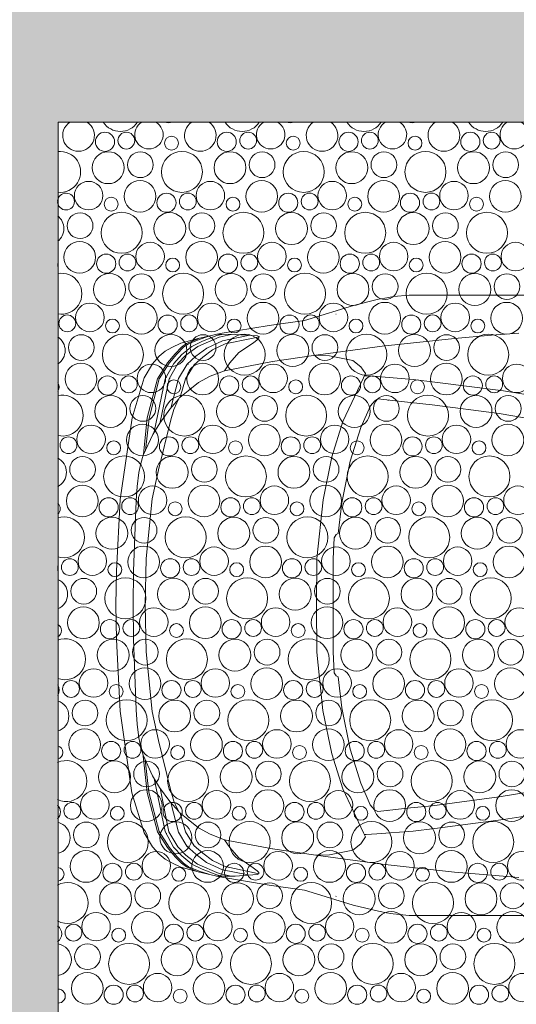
# Model space of a CAD drawing. Header units: metres. Extents: x -167 to 338, y -186 to 508.
# Tile 131 of 256: x 66.55 to 68.03, y 33.36 to 36.31. Entities that reach past the tile are written whole.
import ezdxf

# ---------------------------------------------------------------- set-up
doc = ezdxf.new("R2010")
doc.units = ezdxf.units.M
doc.header["$MEASUREMENT"] = 0
doc.linetypes.add('Öffnungslinie Tür Fenster', pattern=[0.23, 0.15, -0.08])
doc.layers.add('60 Gelände 2D Übersicht', color=7, linetype='Continuous')
doc.layers.add('60 Stellplätze', color=7, linetype='Continuous')

# ---------------------------------------------------------------- blocks, each defined once
blk = doc.blocks.new('*X45', base_point=(27236.1321, 33357.279))
at = {"layer": '60 Gelände 2D Übersicht', "color": 9, "linetype": 'Continuous', "lineweight": 18}
for centre, radius in [((66.805, 35.9406), 0.0286), ((66.8688, 35.9442), 0.0251), ((67.0036, 35.9365), 0.0207), ((67.1687, 35.9406), 0.0286), ((67.2325, 35.9442), 0.0251), ((67.3673, 35.9365), 0.0207), ((67.5324, 35.9406), 0.0286), ((67.5962, 35.9442), 0.0251), ((67.731, 35.9365), 0.0207), ((67.8961, 35.9406), 0.0286), ((67.96, 35.9442), 0.0251), ((66.8147, 35.8633), 0.0477), ((66.9107, 35.8721), 0.0384), ((67.0348, 35.8508), 0.0612), ((67.1784, 35.8633), 0.0477), ((67.2744, 35.8721), 0.0384), ((67.3985, 35.8508), 0.0612), ((67.5421, 35.8633), 0.0477), ((67.6381, 35.8721), 0.0384), ((67.7622, 35.8508), 0.0612), ((67.9058, 35.8633), 0.0477), ((68.0018, 35.8721), 0.0384), ((66.7562, 35.7799), 0.0426), ((66.9097, 35.7777), 0.0473), ((67.1199, 35.7799), 0.0426), ((67.2734, 35.7777), 0.0473), ((67.4836, 35.7799), 0.0426), ((67.6371, 35.7777), 0.0473), ((67.8473, 35.7799), 0.0426), ((68.0008, 35.7777), 0.0473), ((66.8236, 35.7545), 0.0207), ((66.9887, 35.7586), 0.0286), ((67.0525, 35.7622), 0.0251), ((67.1873, 35.7545), 0.0207), ((67.3524, 35.7586), 0.0286), ((67.4162, 35.7622), 0.0251), ((67.551, 35.7545), 0.0207), ((67.7161, 35.7586), 0.0286), ((67.78, 35.7622), 0.0251), ((67.9147, 35.7545), 0.0207), ((66.7307, 35.6901), 0.0384), ((66.8548, 35.6688), 0.0612), ((66.9984, 35.6813), 0.0477), ((67.0944, 35.6901), 0.0384), ((67.2185, 35.6688), 0.0612), ((67.3621, 35.6813), 0.0477), ((67.4581, 35.6901), 0.0384), ((67.5822, 35.6688), 0.0612), ((67.7258, 35.6813), 0.0477), ((67.8218, 35.6901), 0.0384), ((67.9459, 35.6688), 0.0612), ((66.7297, 35.5957), 0.0473), ((66.9399, 35.5979), 0.0426), ((67.0934, 35.5957), 0.0473), ((67.3036, 35.5979), 0.0426), ((67.4571, 35.5957), 0.0473), ((67.6673, 35.5979), 0.0426), ((67.8208, 35.5957), 0.0473), ((68.031, 35.5979), 0.0426), ((66.8087, 35.5766), 0.0286), ((66.8725, 35.5802), 0.0251), ((67.0073, 35.5725), 0.0207), ((67.1724, 35.5766), 0.0286), ((67.2362, 35.5802), 0.0251), ((67.371, 35.5725), 0.0207), ((67.5361, 35.5766), 0.0286), ((67.6, 35.5802), 0.0251), ((67.7347, 35.5725), 0.0207), ((67.8998, 35.5766), 0.0286), ((67.9637, 35.5802), 0.0251), ((66.8184, 35.4993), 0.0477), ((66.9144, 35.5081), 0.0384), ((67.0385, 35.4868), 0.0612), ((67.1821, 35.4993), 0.0477), ((67.2781, 35.5081), 0.0384), ((67.4022, 35.4868), 0.0612), ((67.5458, 35.4993), 0.0477), ((67.6418, 35.5081), 0.0384), ((67.7659, 35.4868), 0.0612), ((67.9095, 35.4993), 0.0477), ((68.0055, 35.5081), 0.0384), ((66.7599, 35.4159), 0.0426), ((66.9134, 35.4138), 0.0473), ((67.1236, 35.4159), 0.0426), ((67.2771, 35.4138), 0.0473), ((67.4873, 35.4159), 0.0426), ((67.6408, 35.4138), 0.0473), ((67.851, 35.4159), 0.0426), ((68.0045, 35.4138), 0.0473), ((66.6925, 35.3982), 0.0251), ((66.9924, 35.3946), 0.0286), ((67.0562, 35.3982), 0.0251), ((67.3561, 35.3946), 0.0286), ((67.42, 35.3982), 0.0251), ((67.7198, 35.3946), 0.0286), ((67.7837, 35.3982), 0.0251), ((66.8273, 35.3905), 0.0207), ((67.191, 35.3905), 0.0207), ((67.5547, 35.3905), 0.0207), ((67.9184, 35.3905), 0.0207), ((66.7344, 35.3261), 0.0384), ((66.8585, 35.3048), 0.0612), ((67.0021, 35.3173), 0.0477), ((67.0981, 35.3261), 0.0384), ((67.2222, 35.3048), 0.0612), ((67.3658, 35.3173), 0.0477), ((67.4618, 35.3261), 0.0384), ((67.5859, 35.3048), 0.0612), ((67.7295, 35.3173), 0.0477), ((67.8255, 35.3261), 0.0384), ((67.9496, 35.3048), 0.0612), ((66.7334, 35.2318), 0.0473), ((66.9436, 35.2339), 0.0426), ((67.0971, 35.2318), 0.0473), ((67.3073, 35.2339), 0.0426), ((67.4608, 35.2318), 0.0473), ((67.671, 35.2339), 0.0426), ((67.8245, 35.2318), 0.0473), ((68.0347, 35.2339), 0.0426), ((66.8124, 35.2126), 0.0286), ((66.8762, 35.2162), 0.0251), ((67.1761, 35.2126), 0.0286), ((67.24, 35.2162), 0.0251), ((67.5398, 35.2126), 0.0286), ((67.6037, 35.2162), 0.0251), ((67.9035, 35.2126), 0.0286), ((67.9674, 35.2162), 0.0251), ((67.011, 35.2085), 0.0207), ((67.3747, 35.2085), 0.0207), ((67.7384, 35.2085), 0.0207), ((66.8221, 35.1353), 0.0477), ((66.9181, 35.1441), 0.0384), ((67.0422, 35.1228), 0.0612), ((67.1858, 35.1353), 0.0477), ((67.2818, 35.1441), 0.0384), ((67.4059, 35.1228), 0.0612), ((67.5495, 35.1353), 0.0477), ((67.6455, 35.1441), 0.0384), ((67.7696, 35.1228), 0.0612), ((67.9132, 35.1353), 0.0477), ((68.0092, 35.1441), 0.0384), ((66.7636, 35.0519), 0.0426), ((66.9171, 35.0498), 0.0473), ((67.1273, 35.0519), 0.0426), ((67.2808, 35.0498), 0.0473), ((67.491, 35.0519), 0.0426), ((67.6445, 35.0498), 0.0473), ((67.8547, 35.0519), 0.0426), ((68.0082, 35.0498), 0.0473), ((66.6962, 35.0342), 0.0251), ((66.831, 35.0265), 0.0207), ((66.9961, 35.0307), 0.0286), ((67.06, 35.0342), 0.0251), ((67.1947, 35.0265), 0.0207), ((67.3598, 35.0307), 0.0286), ((67.4237, 35.0342), 0.0251), ((67.5584, 35.0265), 0.0207), ((67.7235, 35.0307), 0.0286), ((67.7874, 35.0342), 0.0251), ((67.9221, 35.0265), 0.0207), ((66.8622, 34.9409), 0.0612), ((67.2259, 34.9409), 0.0612), ((67.5896, 34.9409), 0.0612), ((67.9533, 34.9409), 0.0612), ((66.7381, 34.9621), 0.0384), ((67.0058, 34.9533), 0.0477), ((67.1018, 34.9621), 0.0384), ((67.3695, 34.9533), 0.0477), ((67.4655, 34.9621), 0.0384), ((67.7332, 34.9533), 0.0477), ((67.8292, 34.9621), 0.0384), ((66.7371, 34.8678), 0.0473), ((67.1008, 34.8678), 0.0473), ((67.4645, 34.8678), 0.0473), ((67.8282, 34.8678), 0.0473), ((66.9473, 34.8699), 0.0426), ((67.311, 34.8699), 0.0426), ((67.6747, 34.8699), 0.0426), ((68.0384, 34.8699), 0.0426), ((66.8161, 34.8487), 0.0286), ((66.88, 34.8522), 0.0251), ((67.0147, 34.8445), 0.0207), ((67.1798, 34.8487), 0.0286), ((67.2437, 34.8522), 0.0251), ((67.3784, 34.8445), 0.0207), ((67.5435, 34.8487), 0.0286), ((67.6074, 34.8522), 0.0251), ((67.7421, 34.8445), 0.0207), ((67.9072, 34.8487), 0.0286), ((67.9711, 34.8522), 0.0251), ((66.8258, 34.7713), 0.0477), ((66.9218, 34.7801), 0.0384), ((67.0459, 34.7589), 0.0612), ((67.1895, 34.7713), 0.0477), ((67.2855, 34.7801), 0.0384), ((67.4096, 34.7589), 0.0612), ((67.5532, 34.7713), 0.0477), ((67.6492, 34.7801), 0.0384), ((67.7733, 34.7589), 0.0612), ((67.9169, 34.7713), 0.0477), ((68.0129, 34.7801), 0.0384), ((66.7673, 34.6879), 0.0426), ((66.9208, 34.6858), 0.0473), ((67.131, 34.6879), 0.0426), ((67.2845, 34.6858), 0.0473), ((67.4947, 34.6879), 0.0426), ((67.6482, 34.6858), 0.0473), ((67.8584, 34.6879), 0.0426), ((68.0119, 34.6858), 0.0473), ((66.7, 34.6702), 0.0251), ((66.8347, 34.6625), 0.0207), ((66.9998, 34.6667), 0.0286), ((67.0637, 34.6702), 0.0251), ((67.1984, 34.6625), 0.0207), ((67.3635, 34.6667), 0.0286), ((67.4274, 34.6702), 0.0251), ((67.5621, 34.6625), 0.0207), ((67.7272, 34.6667), 0.0286), ((67.7911, 34.6702), 0.0251), ((67.9258, 34.6625), 0.0207), ((66.7418, 34.5981), 0.0384), ((66.8659, 34.5769), 0.0612), ((67.0095, 34.5893), 0.0477), ((67.1055, 34.5981), 0.0384), ((67.2296, 34.5769), 0.0612), ((67.3732, 34.5893), 0.0477), ((67.4692, 34.5981), 0.0384), ((67.5933, 34.5769), 0.0612), ((67.7369, 34.5893), 0.0477), ((67.8329, 34.5981), 0.0384), ((67.9571, 34.5769), 0.0612), ((66.7408, 34.5038), 0.0473), ((66.951, 34.5059), 0.0426), ((67.1045, 34.5038), 0.0473), ((67.3147, 34.5059), 0.0426), ((67.4682, 34.5038), 0.0473), ((67.6784, 34.5059), 0.0426), ((67.8319, 34.5038), 0.0473), ((68.0422, 34.5059), 0.0426), ((66.8198, 34.4847), 0.0286), ((66.8837, 34.4882), 0.0251), ((67.1835, 34.4847), 0.0286), ((67.2474, 34.4882), 0.0251), ((67.5472, 34.4847), 0.0286), ((67.6111, 34.4882), 0.0251), ((67.911, 34.4847), 0.0286), ((67.9748, 34.4882), 0.0251), ((67.0184, 34.4805), 0.0207), ((67.3821, 34.4805), 0.0207), ((67.7458, 34.4805), 0.0207), ((66.8295, 34.4073), 0.0477), ((66.9255, 34.4161), 0.0384), ((67.0496, 34.3949), 0.0612), ((67.1932, 34.4073), 0.0477), ((67.2892, 34.4161), 0.0384), ((67.4133, 34.3949), 0.0612), ((67.5569, 34.4073), 0.0477), ((67.6529, 34.4161), 0.0384), ((67.7771, 34.3949), 0.0612), ((67.9206, 34.4073), 0.0477), ((68.0167, 34.4161), 0.0384), ((66.771, 34.3239), 0.0426), ((66.9245, 34.3218), 0.0473), ((67.1347, 34.3239), 0.0426), ((67.2882, 34.3218), 0.0473), ((67.4984, 34.3239), 0.0426), ((67.6519, 34.3218), 0.0473), ((67.8622, 34.3239), 0.0426), ((68.0156, 34.3218), 0.0473), ((66.7037, 34.3062), 0.0251), ((67.0035, 34.3027), 0.0286), ((67.0674, 34.3062), 0.0251), ((67.3672, 34.3027), 0.0286), ((67.4311, 34.3062), 0.0251), ((67.731, 34.3027), 0.0286), ((67.7948, 34.3062), 0.0251), ((66.8384, 34.2985), 0.0207), ((67.2021, 34.2985), 0.0207), ((67.5658, 34.2985), 0.0207), ((67.9295, 34.2985), 0.0207), ((66.7455, 34.2341), 0.0384), ((66.8696, 34.2129), 0.0612), ((67.0132, 34.2253), 0.0477), ((67.1092, 34.2341), 0.0384), ((67.2333, 34.2129), 0.0612), ((67.3769, 34.2253), 0.0477), ((67.4729, 34.2341), 0.0384), ((67.5971, 34.2129), 0.0612), ((67.7406, 34.2253), 0.0477), ((67.8367, 34.2341), 0.0384), ((67.9608, 34.2129), 0.0612), ((66.7445, 34.1398), 0.0473), ((66.9547, 34.1419), 0.0426), ((67.1082, 34.1398), 0.0473), ((67.3184, 34.1419), 0.0426), ((67.4719, 34.1398), 0.0473), ((67.6822, 34.1419), 0.0426), ((67.8356, 34.1398), 0.0473), ((68.0459, 34.1419), 0.0426), ((66.8235, 34.1207), 0.0286), ((66.8874, 34.1242), 0.0251), ((67.1872, 34.1207), 0.0286), ((67.2511, 34.1242), 0.0251), ((67.551, 34.1207), 0.0286), ((67.6148, 34.1242), 0.0251), ((67.9147, 34.1207), 0.0286), ((67.9785, 34.1242), 0.0251), ((67.0221, 34.1165), 0.0207), ((67.3858, 34.1165), 0.0207), ((67.7495, 34.1165), 0.0207), ((66.8332, 34.0433), 0.0477), ((66.9292, 34.0521), 0.0384), ((67.0533, 34.0309), 0.0612), ((67.1969, 34.0433), 0.0477), ((67.2929, 34.0521), 0.0384), ((67.4171, 34.0309), 0.0612), ((67.5606, 34.0433), 0.0477), ((67.6567, 34.0521), 0.0384), ((67.7808, 34.0309), 0.0612), ((67.9243, 34.0433), 0.0477), ((68.0204, 34.0521), 0.0384), ((66.7747, 33.9599), 0.0426), ((66.9282, 33.9578), 0.0473), ((67.1384, 33.9599), 0.0426), ((67.2919, 33.9578), 0.0473), ((67.5022, 33.9599), 0.0426), ((67.6556, 33.9578), 0.0473), ((67.8659, 33.9599), 0.0426), ((68.0193, 33.9578), 0.0473), ((66.7074, 33.9422), 0.0251), ((66.8421, 33.9345), 0.0207), ((67.0072, 33.9387), 0.0286), ((67.0711, 33.9422), 0.0251), ((67.2058, 33.9345), 0.0207), ((67.371, 33.9387), 0.0286), ((67.4348, 33.9422), 0.0251), ((67.5695, 33.9345), 0.0207), ((67.7347, 33.9387), 0.0286), ((67.7985, 33.9422), 0.0251), ((67.9332, 33.9345), 0.0207), ((66.7492, 33.8701), 0.0384), ((66.8733, 33.8489), 0.0612), ((67.0169, 33.8613), 0.0477), ((67.1129, 33.8701), 0.0384), ((67.2371, 33.8489), 0.0612), ((67.3806, 33.8613), 0.0477), ((67.4767, 33.8701), 0.0384), ((67.6008, 33.8489), 0.0612), ((67.7443, 33.8613), 0.0477), ((67.8404, 33.8701), 0.0384), ((67.9645, 33.8489), 0.0612), ((66.7482, 33.7758), 0.0473), ((66.9584, 33.778), 0.0426), ((67.1119, 33.7758), 0.0473), ((67.3222, 33.778), 0.0426), ((67.4756, 33.7758), 0.0473), ((67.6859, 33.778), 0.0426), ((67.8393, 33.7758), 0.0473), ((68.0496, 33.778), 0.0426), ((66.8272, 33.7567), 0.0286), ((66.8911, 33.7602), 0.0251), ((67.0258, 33.7525), 0.0207), ((67.191, 33.7567), 0.0286), ((67.2548, 33.7602), 0.0251), ((67.3895, 33.7525), 0.0207), ((67.5547, 33.7567), 0.0286), ((67.6185, 33.7602), 0.0251), ((67.7532, 33.7525), 0.0207), ((67.9184, 33.7567), 0.0286), ((67.9822, 33.7602), 0.0251), ((66.8369, 33.6793), 0.0477), ((66.9329, 33.6882), 0.0384), ((67.0571, 33.6669), 0.0612), ((67.2006, 33.6793), 0.0477), ((67.2967, 33.6882), 0.0384), ((67.4208, 33.6669), 0.0612), ((67.5643, 33.6793), 0.0477), ((67.6604, 33.6882), 0.0384), ((67.7845, 33.6669), 0.0612), ((67.928, 33.6793), 0.0477), ((68.0241, 33.6882), 0.0384), ((66.7784, 33.596), 0.0426), ((66.9319, 33.5938), 0.0473), ((67.1422, 33.596), 0.0426), ((67.2956, 33.5938), 0.0473), ((67.5059, 33.596), 0.0426), ((67.6593, 33.5938), 0.0473), ((67.8696, 33.596), 0.0426), ((68.023, 33.5938), 0.0473), ((66.7111, 33.5782), 0.0251), ((66.8458, 33.5705), 0.0207), ((67.011, 33.5747), 0.0286), ((67.0748, 33.5782), 0.0251), ((67.2095, 33.5705), 0.0207), ((67.3747, 33.5747), 0.0286), ((67.4385, 33.5782), 0.0251), ((67.5732, 33.5705), 0.0207), ((67.7384, 33.5747), 0.0286), ((67.8022, 33.5782), 0.0251), ((67.9369, 33.5705), 0.0207), ((66.7529, 33.5062), 0.0384), ((66.8771, 33.4849), 0.0612), ((67.0206, 33.4973), 0.0477), ((67.1167, 33.5062), 0.0384), ((67.2408, 33.4849), 0.0612), ((67.3843, 33.4973), 0.0477), ((67.4804, 33.5062), 0.0384), ((67.6045, 33.4849), 0.0612), ((67.748, 33.4973), 0.0477), ((67.8441, 33.5062), 0.0384), ((67.9682, 33.4849), 0.0612), ((66.7519, 33.4118), 0.0473), ((66.9622, 33.414), 0.0426), ((67.1156, 33.4118), 0.0473), ((67.3259, 33.414), 0.0426), ((67.4793, 33.4118), 0.0473), ((67.6896, 33.414), 0.0426), ((67.843, 33.4118), 0.0473), ((68.0533, 33.414), 0.0426), ((66.831, 33.3927), 0.0286), ((66.8948, 33.3962), 0.0251), ((67.1947, 33.3927), 0.0286), ((67.2585, 33.3962), 0.0251), ((67.5584, 33.3927), 0.0286), ((67.6222, 33.3962), 0.0251), ((67.9221, 33.3927), 0.0286), ((67.9859, 33.3962), 0.0251), ((67.0295, 33.3885), 0.0207), ((67.3932, 33.3885), 0.0207), ((67.7569, 33.3885), 0.0207)]:
    blk.add_circle(centre, radius, dxfattribs=at)
for centre, radius, start, end in [((66.726, 35.9597), 0.0473, 123.5984, 56.4016), ((66.8511, 36.0328), 0.0612, 213.3832, 326.6168), ((66.9362, 35.9619), 0.0426, 118.9408, 61.0592), ((66.9947, 36.0453), 0.0477, 255.274, 284.726), ((67.0897, 35.9597), 0.0473, 123.5984, 56.4016), ((67.2148, 36.0328), 0.0612, 213.3832, 326.6168), ((67.2999, 35.9619), 0.0426, 118.9408, 61.0592), ((67.3584, 36.0453), 0.0477, 255.274, 284.726), ((67.4534, 35.9597), 0.0473, 123.5984, 56.4016), ((67.5785, 36.0328), 0.0612, 213.3832, 326.6168), ((67.6636, 35.9619), 0.0426, 118.9408, 61.0592), ((67.7221, 36.0453), 0.0477, 255.274, 284.726), ((67.8171, 35.9597), 0.0473, 123.5984, 56.4016), ((67.9422, 36.0328), 0.0612, 213.3832, 326.6168), ((68.0273, 35.9619), 0.0426, 118.9408, 61.0592), ((66.6711, 35.8508), 0.0612, 263.1237, 96.8763), ((66.6888, 35.7622), 0.0251, 181.9938, 178.0062), ((66.6347, 35.6813), 0.0477, 307.5983, 52.4017), ((66.6436, 35.5725), 0.0207, 347.6121, 12.3879), ((66.6748, 35.4868), 0.0612, 259.613, 100.387), ((66.6384, 35.3173), 0.0477, 302.168, 57.832), ((66.6473, 35.2085), 0.0207, 322.8826, 37.1174), ((66.6785, 35.1228), 0.0612, 256.0624, 103.9376), ((66.6421, 34.9533), 0.0477, 297.0447, 62.9553), ((66.651, 34.8445), 0.0207, 308.1763, 51.8237), ((66.6822, 34.7589), 0.0612, 252.4563, 107.5437), ((66.6361, 34.6667), 0.0286, 345.2464, 14.7536), ((66.6458, 34.5893), 0.0477, 292.1459, 67.8541), ((66.6547, 34.4805), 0.0207, 296.0252, 63.9748), ((66.6859, 34.3949), 0.0612, 248.7767, 111.2233), ((66.6398, 34.3027), 0.0286, 326.8603, 33.1397), ((66.6495, 34.2253), 0.0477, 287.4125, 72.5875), ((66.6584, 34.1165), 0.0207, 285.0374, 74.9626), ((66.6896, 34.0309), 0.0612, 245.0029, 114.9971), ((66.6435, 33.9387), 0.0286, 315.0441, 44.9559), ((66.6532, 33.8613), 0.0477, 282.799, 77.201), ((66.6621, 33.7525), 0.0207, 274.5961, 85.4039), ((66.6933, 33.6669), 0.0612, 241.1092, 118.8908), ((66.6472, 33.5747), 0.0286, 305.3073, 54.6927), ((66.6569, 33.4973), 0.0477, 278.2685, 81.7315), ((66.6658, 33.3885), 0.0207, 264.3077, 95.6923)]:
    blk.add_arc(centre, radius, start, end, dxfattribs=at)
blk = doc.blocks.new('Oberklassewagen 27')
at = {"layer": '60 Stellplätze', "color": 7, "linetype": 'Continuous', "lineweight": 13}
for p, q in [((3.3375, 0.9263), (2.6787, 0.9263)), ((3.3849, 0.9221), (3.3375, 0.9263)), ((3.4048, 0.9186), (3.3849, 0.9221)), ((3.4288, 0.914), (3.4048, 0.9186)), ((3.5044, 0.8956), (3.4288, 0.914)), ((3.6404, 0.8541), (3.5044, 0.8956)), ((3.556, 0.8692), (3.5562, 0.8699)), ((3.6502, 0.8508), (3.6404, 0.8541)), ((3.7555, 0.8357), (3.6502, 0.8508)), ((3.9026, 0.8118), (3.7555, 0.8357)), ((3.0099, 0.8133), (3.0914, 0.8065)), ((3.2022, 0.7968), (3.0914, 0.8065)), ((3.0914, 0.8065), (3.2022, 0.7968)), ((3.4185, 0.7737), (3.2022, 0.7968)), ((3.2022, 0.7968), (3.4185, 0.7737)), ((3.7861, 0.8026), (3.7911, 0.8047)), ((3.7865, 0.7985), (3.7861, 0.8026)), ((3.7861, 0.8022), (3.8086, 0.7973)), ((3.7912, 0.7931), (3.7865, 0.7985)), ((3.7911, 0.8047), (3.8575, 0.8091)), ((3.8086, 0.7973), (3.8868, 0.7809)), ((3.8188, 0.8056), (3.8949, 0.7902)), ((3.8575, 0.8091), (3.9132, 0.8094)), ((3.8695, 0.8091), (3.905, 0.8011)), ((3.8793, 0.8068), (3.8791, 0.8069)), ((3.9117, 0.8057), (3.8974, 0.8091)), ((3.9676, 0.7967), (3.9026, 0.8118)), ((3.905, 0.8011), (3.9693, 0.7734)), ((3.9553, 0.7885), (3.9117, 0.8057)), ((3.9649, 0.7941), (3.9356, 0.8036)), ((3.9676, 0.7967), (3.9713, 0.7951)), ((4.0198, 0.7826), (3.9676, 0.7967)), ((3.9713, 0.7951), (4.0023, 0.7815)), ((3.6164, 0.7467), (3.4185, 0.7737)), ((3.4185, 0.7737), (3.6164, 0.7467)), ((3.803, 0.7841), (3.7912, 0.7931)), ((3.8465, 0.7549), (3.803, 0.7841)), ((3.8868, 0.7809), (3.925, 0.7627)), ((3.8949, 0.7902), (3.9424, 0.768)), ((3.9424, 0.768), (3.9747, 0.7437)), ((3.9553, 0.7885), (3.9865, 0.7733)), ((3.9967, 0.781), (3.9649, 0.7941)), ((3.9693, 0.7734), (4.0043, 0.7468)), ((3.9865, 0.7733), (4.0168, 0.749)), ((4.0115, 0.7705), (3.9967, 0.781)), ((4.0023, 0.7815), (4.0174, 0.7707)), ((4.0313, 0.7505), (4.0115, 0.7705)), ((4.0174, 0.7707), (4.0365, 0.7514)), ((4.0467, 0.7696), (4.0198, 0.7826)), ((4.0661, 0.7586), (4.0467, 0.7696)), ((3.5757, 0.7453), (3.5056, 0.7313)), ((3.5757, 0.7453), (3.6164, 0.7467)), ((3.6164, 0.7467), (3.7458, 0.7277)), ((3.8729, 0.724), (3.8465, 0.7549)), ((3.925, 0.7627), (3.9536, 0.741)), ((3.9536, 0.741), (3.9793, 0.7186)), ((3.9747, 0.7437), (4.0011, 0.7198)), ((4.0043, 0.7468), (4.0285, 0.7217)), ((4.0168, 0.749), (4.0409, 0.7225)), ((4.0541, 0.723), (4.0313, 0.7505)), ((4.0365, 0.7514), (4.0592, 0.7239)), ((4.0845, 0.7438), (4.0661, 0.7586)), ((4.1044, 0.7216), (4.0845, 0.7438)), ((3.4683, 0.6922), (3.4823, 0.7127)), ((3.4823, 0.7127), (3.4683, 0.6922)), ((3.4823, 0.7127), (3.5056, 0.7313)), ((3.5056, 0.7313), (3.4823, 0.7127)), ((3.7458, 0.7277), (3.8887, 0.7007)), ((3.7467, 0.7252), (3.7467, 0.7252)), ((3.8887, 0.7007), (3.8729, 0.724)), ((3.9762, 0.7186), (3.9763, 0.7185)), ((3.9793, 0.7186), (4.0057, 0.6768)), ((3.998, 0.7197), (3.9981, 0.7196)), ((4.0011, 0.7198), (4.0269, 0.6776)), ((4.0267, 0.7214), (4.0269, 0.7213)), ((4.0269, 0.7213), (4.0267, 0.7214)), ((4.0285, 0.7217), (4.0548, 0.6768)), ((4.0409, 0.7225), (4.0667, 0.6764)), ((4.0839, 0.676), (4.0541, 0.723)), ((4.0592, 0.7239), (4.0891, 0.6768)), ((4.1288, 0.6794), (4.1044, 0.7216)), ((3.4337, 0.6831), (3.326, 0.6749)), ((3.4656, 0.6849), (3.4337, 0.6831)), ((3.4716, 0.6851), (3.4656, 0.6849)), ((3.4742, 0.6797), (3.4683, 0.6922)), ((3.4683, 0.6922), (3.4742, 0.6797)), ((3.5357, 0.5487), (3.4742, 0.6797)), ((3.4742, 0.6797), (3.5357, 0.5487)), ((3.8887, 0.7007), (3.932, 0.6841)), ((3.9669, 0.6651), (3.932, 0.6841)), ((4.0032, 0.6764), (4.0031, 0.6766)), ((4.0031, 0.6766), (4.0032, 0.6764)), ((4.0057, 0.6768), (4.0212, 0.6211)), ((4.0269, 0.6776), (4.0493, 0.5891)), ((4.0528, 0.6773), (4.0529, 0.6768)), ((4.0529, 0.6768), (4.0528, 0.6773)), ((4.0548, 0.6768), (4.0811, 0.5466)), ((4.0619, 0.6816), (4.0625, 0.6804)), ((4.0891, 0.6768), (4.1201, 0.5595)), ((4.1654, 0.5602), (4.1288, 0.6794)), ((3.2613, 0.6669), (3.056, 0.6404)), ((3.326, 0.6749), (3.2613, 0.6669)), ((3.9974, 0.6405), (3.9669, 0.6651)), ((4.0667, 0.6764), (4.0989, 0.5178)), ((4.1146, 0.5588), (4.0839, 0.676)), ((3.056, 0.6404), (2.7711, 0.5944)), ((4.0221, 0.6204), (3.9974, 0.6405)), ((4.0221, 0.6204), (4.0233, 0.6204)), ((4.0317, 0.6049), (4.0233, 0.6204)), ((3.0685, 0.5724), (3.2686, 0.5987)), ((3.2686, 0.5987), (3.3332, 0.6056)), ((3.3332, 0.6056), (3.4308, 0.6162)), ((3.3994, 0.6121), (3.4018, 0.6131)), ((3.4308, 0.6162), (3.4406, 0.6109)), ((3.4406, 0.6109), (3.4536, 0.5961)), ((3.4536, 0.5961), (3.4818, 0.531)), ((4.0254, 0.6166), (4.0521, 0.5859)), ((4.0402, 0.5849), (4.0317, 0.6049)), ((2.9134, 0.5462), (3.0685, 0.5724)), ((4.0496, 0.5542), (4.0402, 0.5849)), ((4.0521, 0.5859), (4.0827, 0.5444)), ((4.0827, 0.5444), (4.0521, 0.5859)), ((4.1201, 0.5595), (4.1315, 0.4512)), ((4.2007, 0.3161), (4.1654, 0.5602)), ((3.4818, 0.531), (3.5137, 0.4303)), ((3.5683, 0.4437), (3.5357, 0.5487)), ((3.5357, 0.5487), (3.5683, 0.4437)), ((4.086, 0.4045), (4.0496, 0.5542)), ((4.0827, 0.5444), (4.1036, 0.51)), ((4.1036, 0.51), (4.0827, 0.5444)), ((4.1255, 0.4621), (4.1146, 0.5588)), ((4.1036, 0.51), (4.1318, 0.4483)), ((3.5949, 0.3145), (3.5683, 0.4437)), ((3.5683, 0.4437), (3.5949, 0.3145)), ((4.1318, 0.4483), (4.1315, 0.4513)), ((4.1318, 0.4483), (4.1386, 0.4237)), ((3.5137, 0.4303), (3.5391, 0.306)), ((4.1386, 0.4237), (4.1448, 0.3961)), ((4.1049, 0.3178), (4.086, 0.4045)), ((4.086, 0.4045), (4.1049, 0.3178)), ((4.0867, 0.3971), (4.0867, 0.3971)), ((4.1496, 0.355), (4.1448, 0.3961)), ((4.1496, 0.355), (4.1531, 0.3121)), ((3.5391, 0.306), (3.5492, 0.2139)), ((3.613, 0.1399), (3.5949, 0.3145)), ((3.5949, 0.3145), (3.613, 0.1399)), ((4.123, 0.1394), (4.1049, 0.3178)), ((4.1049, 0.3178), (4.123, 0.1394)), ((4.1531, 0.3121), (4.1611, 0.1017)), ((4.212, 0.1023), (4.2007, 0.3161)), ((3.5492, 0.2139), (3.5558, 0.2112)), ((3.5558, 0.2112), (3.5612, 0.2014)), ((3.5612, 0.2014), (3.5644, 0.1391)), ((3.5644, 0.1391), (3.5644, 0.0002)), ((3.6145, 0), (3.613, 0.1399)), ((3.613, 0.1399), (3.6145, 0)), ((4.1264, 0), (4.123, 0.1394)), ((4.123, 0.1394), (4.1264, 0)), ((4.1611, 0.1017), (4.1616, 0)), ((4.2136, 0), (4.212, 0.1023)), ((3.6145, 0), (3.613, -0.1399)), ((3.613, -0.1399), (3.6145, 0)), ((4.1264, 0), (4.123, -0.1394)), ((4.123, -0.1394), (4.1264, 0)), ((4.1611, -0.1017), (4.1616, 0)), ((4.2136, 0), (4.212, -0.1023)), ((3.5644, -0.1391), (3.5644, -0.0002)), ((4.1531, -0.3121), (4.1611, -0.1017)), ((4.212, -0.1023), (4.2007, -0.3161)), ((3.5612, -0.2014), (3.5644, -0.1391)), ((3.613, -0.1399), (3.5949, -0.3145)), ((3.5949, -0.3145), (3.613, -0.1399)), ((4.123, -0.1394), (4.1049, -0.3178)), ((4.1049, -0.3178), (4.123, -0.1394)), ((3.5558, -0.2112), (3.5612, -0.2014)), ((3.5391, -0.306), (3.5492, -0.2139)), ((3.5492, -0.2139), (3.5558, -0.2112)), ((3.5137, -0.4303), (3.5391, -0.306)), ((3.5949, -0.3145), (3.5683, -0.4437)), ((3.5683, -0.4437), (3.5949, -0.3145)), ((4.1049, -0.3178), (4.086, -0.4045)), ((4.086, -0.4045), (4.1049, -0.3178)), ((4.1496, -0.355), (4.1531, -0.3121)), ((4.2007, -0.3161), (4.1654, -0.5602)), ((4.1496, -0.355), (4.1448, -0.3961)), ((4.086, -0.4045), (4.0496, -0.5542)), ((4.0867, -0.3971), (4.0867, -0.3971)), ((4.1386, -0.4237), (4.1448, -0.3961)), ((3.4818, -0.531), (3.5137, -0.4303)), ((4.1318, -0.4483), (4.1386, -0.4237)), ((3.5683, -0.4437), (3.5357, -0.5487)), ((3.5357, -0.5487), (3.5683, -0.4437)), ((4.1036, -0.51), (4.1318, -0.4483)), ((4.1255, -0.4621), (4.1146, -0.5588)), ((4.1201, -0.5595), (4.1315, -0.4512)), ((4.1318, -0.4483), (4.1315, -0.4513)), ((4.0667, -0.6764), (4.0989, -0.5178)), ((4.0827, -0.5444), (4.1036, -0.51)), ((4.1036, -0.51), (4.0827, -0.5444)), ((2.9134, -0.5462), (3.0685, -0.5724)), ((3.4536, -0.5961), (3.4818, -0.531)), ((3.5357, -0.5487), (3.4742, -0.6797)), ((3.4742, -0.6797), (3.5357, -0.5487)), ((4.0496, -0.5542), (4.0402, -0.5849)), ((4.0521, -0.5859), (4.0827, -0.5444)), ((4.0827, -0.5444), (4.0521, -0.5859)), ((4.0548, -0.6768), (4.0811, -0.5466)), ((4.1146, -0.5588), (4.0839, -0.676)), ((3.0685, -0.5724), (3.2686, -0.5987)), ((4.0254, -0.6166), (4.0521, -0.5859)), ((4.0402, -0.5849), (4.0317, -0.6049)), ((4.0891, -0.6768), (4.1201, -0.5595)), ((4.1654, -0.5602), (4.1288, -0.6794)), ((3.056, -0.6404), (2.7711, -0.5944)), ((3.2686, -0.5987), (3.3332, -0.6056)), ((3.3332, -0.6056), (3.4308, -0.6162)), ((3.3994, -0.6121), (3.4018, -0.6131)), ((3.4308, -0.6162), (3.4406, -0.6109)), ((3.4406, -0.6109), (3.4536, -0.5961)), ((4.0317, -0.6049), (4.0233, -0.6204)), ((4.0269, -0.6776), (4.0493, -0.5891)), ((3.2613, -0.6669), (3.056, -0.6404)), ((3.9974, -0.6405), (3.9669, -0.6651)), ((4.0221, -0.6204), (3.9974, -0.6405)), ((4.0057, -0.6768), (4.0212, -0.6211)), ((4.0221, -0.6204), (4.0233, -0.6204)), ((3.326, -0.6749), (3.2613, -0.6669)), ((3.4337, -0.6831), (3.326, -0.6749)), ((3.9669, -0.6651), (3.932, -0.6841)), ((4.0032, -0.6764), (4.0031, -0.6766)), ((4.0031, -0.6766), (4.0032, -0.6764)), ((4.0409, -0.7225), (4.0667, -0.6764)), ((4.0839, -0.676), (4.0541, -0.723)), ((3.4656, -0.6849), (3.4337, -0.6831)), ((3.4716, -0.6851), (3.4656, -0.6849)), ((3.4742, -0.6797), (3.4683, -0.6922)), ((3.4683, -0.6922), (3.4742, -0.6797)), ((3.4683, -0.6922), (3.4823, -0.7127)), ((3.4823, -0.7127), (3.4683, -0.6922)), ((3.7458, -0.7277), (3.8887, -0.7007)), ((3.8887, -0.7007), (3.8729, -0.724)), ((3.8887, -0.7007), (3.932, -0.6841)), ((3.9793, -0.7186), (4.0057, -0.6768)), ((4.0011, -0.7198), (4.0269, -0.6776)), ((4.0285, -0.7217), (4.0548, -0.6768)), ((4.0528, -0.6773), (4.0529, -0.6768)), ((4.0529, -0.6768), (4.0528, -0.6773)), ((4.0592, -0.7239), (4.0891, -0.6768)), ((4.0619, -0.6816), (4.0625, -0.6804)), ((4.1288, -0.6794), (4.1044, -0.7216)), ((3.4823, -0.7127), (3.5056, -0.7313)), ((3.5056, -0.7313), (3.4823, -0.7127)), ((3.5757, -0.7453), (3.5056, -0.7313)), ((3.6164, -0.7467), (3.7458, -0.7277)), ((3.7467, -0.7252), (3.7467, -0.7252)), ((3.8729, -0.724), (3.8465, -0.7549)), ((3.9536, -0.741), (3.9793, -0.7186)), ((3.9747, -0.7437), (4.0011, -0.7198)), ((3.9762, -0.7186), (3.9763, -0.7185)), ((3.998, -0.7197), (3.9981, -0.7196)), ((4.0043, -0.7468), (4.0285, -0.7217)), ((4.0168, -0.749), (4.0409, -0.7225)), ((4.0267, -0.7214), (4.0269, -0.7213)), ((4.0269, -0.7213), (4.0267, -0.7214)), ((4.0541, -0.723), (4.0313, -0.7505)), ((4.0365, -0.7514), (4.0592, -0.7239)), ((4.1044, -0.7216), (4.0845, -0.7438)), ((3.6164, -0.7467), (3.4185, -0.7737)), ((3.4185, -0.7737), (3.6164, -0.7467)), ((3.5757, -0.7453), (3.6164, -0.7467)), ((3.8465, -0.7549), (3.803, -0.7841)), ((3.8868, -0.7809), (3.925, -0.7627)), ((3.925, -0.7627), (3.9536, -0.741)), ((3.9424, -0.768), (3.9747, -0.7437)), ((3.9693, -0.7734), (4.0043, -0.7468)), ((3.9865, -0.7733), (4.0168, -0.749)), ((4.0313, -0.7505), (4.0115, -0.7705)), ((4.0174, -0.7707), (4.0365, -0.7514)), ((4.0661, -0.7586), (4.0467, -0.7696)), ((4.0845, -0.7438), (4.0661, -0.7586)), ((3.4185, -0.7737), (3.2022, -0.7968)), ((3.2022, -0.7968), (3.4185, -0.7737)), ((3.7912, -0.7931), (3.7865, -0.7985)), ((3.803, -0.7841), (3.7912, -0.7931)), ((3.8086, -0.7973), (3.8868, -0.7809)), ((3.8188, -0.8056), (3.8949, -0.7902)), ((3.8949, -0.7902), (3.9424, -0.768)), ((3.905, -0.8011), (3.9693, -0.7734)), ((3.9553, -0.7885), (3.9117, -0.8057)), ((3.9649, -0.7941), (3.9356, -0.8036)), ((3.9553, -0.7885), (3.9865, -0.7733)), ((3.9967, -0.781), (3.9649, -0.7941)), ((4.0198, -0.7826), (3.9676, -0.7967)), ((3.9713, -0.7951), (4.0023, -0.7815)), ((4.0115, -0.7705), (3.9967, -0.781)), ((4.0023, -0.7815), (4.0174, -0.7707)), ((4.0467, -0.7696), (4.0198, -0.7826)), ((3.0099, -0.8133), (3.0914, -0.8065)), ((3.2022, -0.7968), (3.0914, -0.8065)), ((3.0914, -0.8065), (3.2022, -0.7968)), ((3.9026, -0.8118), (3.7555, -0.8357)), ((3.7861, -0.8022), (3.8086, -0.7973)), ((3.7865, -0.7985), (3.7861, -0.8026)), ((3.7861, -0.8026), (3.7911, -0.8047)), ((3.7911, -0.8047), (3.8575, -0.8091)), ((3.8575, -0.8091), (3.9132, -0.8094)), ((3.8695, -0.8091), (3.905, -0.8011)), ((3.8793, -0.8068), (3.8791, -0.8069)), ((3.9117, -0.8057), (3.8974, -0.8091)), ((3.9676, -0.7967), (3.9026, -0.8118)), ((3.9676, -0.7967), (3.9713, -0.7951)), ((3.6502, -0.8508), (3.6404, -0.8541)), ((3.7555, -0.8357), (3.6502, -0.8508)), ((3.6404, -0.8541), (3.5044, -0.8956)), ((3.556, -0.8692), (3.5562, -0.8699)), ((3.5044, -0.8956), (3.4288, -0.914)), ((3.3375, -0.9263), (2.6787, -0.9263)), ((3.3849, -0.9221), (3.3375, -0.9263)), ((3.4048, -0.9186), (3.3849, -0.9221)), ((3.4288, -0.914), (3.4048, -0.9186))]:
    blk.add_line(p, q, dxfattribs=at)

msp = doc.modelspace()

# ---------------------------------------------------------------- hatches: boundary and pattern name
at = {"layer": '60 Gelände 2D Übersicht', "linetype": 'Continuous', "lineweight": 18}
h = msp.add_hatch(dxfattribs=at)
h.set_pattern_fill('Mörtel_0001', color=8, style=0, pattern_type=2)
h.set_pattern_definition([(45, (27236.1321, 33357.62905), (-0.11136931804, 0.11136931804), [0, -0.105, 0, -0.1575]), (110, (27236.4821, 33357.62905), (0.1480015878, 0.0538681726), [0, -0.077, 0, -0.133])])
h.paths.add_polyline_path([(58.1615, 45.7496), (66.6638, 45.7501), (66.663, 37.5001), (77.6619, 37.5142), (77.6627, 45.7491), (84.1676, 45.7491), (84.1668, 37.4991), (95.1657, 37.4991), (95.1665, 45.7491), (101.6703, 45.7491), (101.6703, 14.5263), (95.1658, 14.3351), (95.1689, 36.0142), (84.17, 36.0153), (84.1681, 14.0509), (77.6707, 13.994), (77.6638, 36.0132), (66.6649, 35.9991), (66.6638, 13.8829), (59.5867, 13.8829), (59.5867, 23.1797), (59.5867, 37.3459), (58.1625, 37.3459), (58.1625, 28.2047)])

# ---------------------------------------------------------------- linework, layer by layer
at = {"layer": '60 Stellplätze', "color": 7, "linetype": 'Continuous', "lineweight": 13}
for p, q in [((66.6649, 35.9991), (77.6638, 35.9991)), ((66.6657, 18.7482), (66.6649, 35.9991))]:
    msp.add_line(p, q, dxfattribs=at)

# ---------------------------------------------------------------- block references
at = {"layer": '60 Gelände 2D Übersicht', "color": 9, "linetype": 'Öffnungslinie Tür Fenster', "lineweight": 18}
msp.add_blockref('*X45', (27236.1321, 33357.279), dxfattribs=at)
at = {"layer": '60 Stellplätze', "color": 7, "linetype": 'Continuous', "lineweight": 13, "rotation": 179.9939697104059}
msp.add_blockref('Oberklassewagen 27', (71.0511, 34.5558), dxfattribs=at)

doc.saveas('drawing.dxf')
